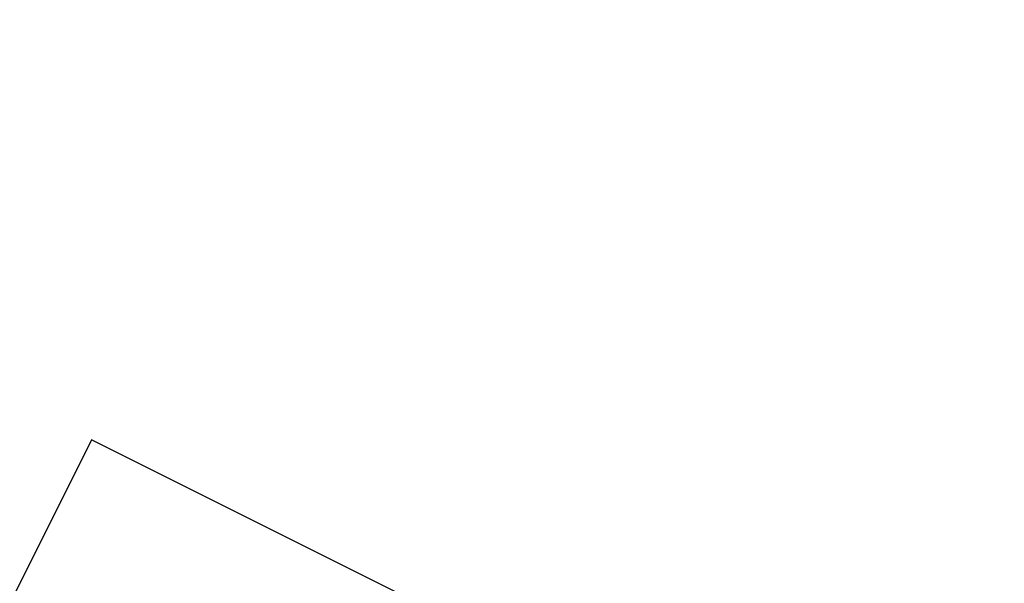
# Model space of a CAD drawing. Header units: metres. Extents: x -1.97 to 0.53, y 0.53 to 1.96.
import ezdxf

# ---------------------------------------------------------------- set-up
doc = ezdxf.new("R2010")
doc.units = ezdxf.units.M
doc.layers.add('Legacy', color=7, linetype='Continuous')

msp = doc.modelspace()

# ---------------------------------------------------------------- linework, layer by layer
at = {"layer": 'Legacy', "extrusion": (1, 2, 3)}
msp.add_lwpolyline([(0, 0), (2, 0), (2, 2)], dxfattribs=at)

doc.saveas('drawing.dxf')
